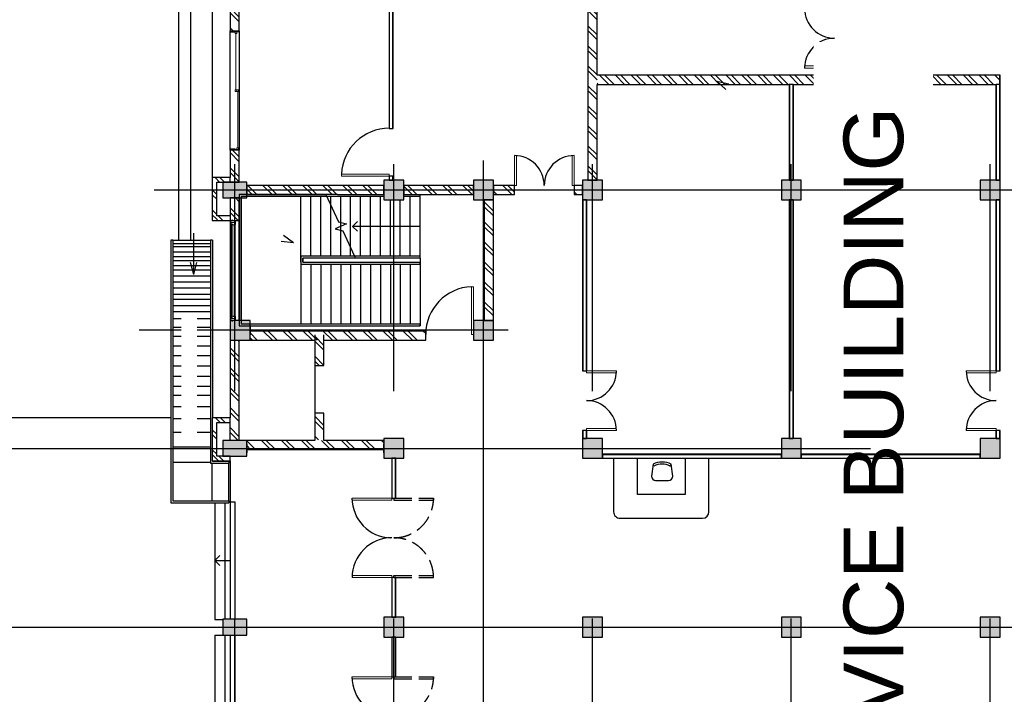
# Model space of a CAD drawing. Header units: inches. Extents: x 0 to 1544102, y 0 to 23144100.
# Tile 179 of 184: x 1154035 to 1178802, y 710635 to 727606. Entities that reach past the tile are written whole.
import ezdxf

# ---------------------------------------------------------------- set-up
doc = ezdxf.new("R2010")
doc.units = ezdxf.units.IN
doc.header["$LTSCALE"] = 1800
doc.header["$MEASUREMENT"] = 0
for name, pattern in [('CENTRE', [1.5, 0.75, -0.25, 0.25, -0.25]), ('DASH', [0.35, 0.25, -0.1]), ('Grid Line', [22.225, 12.7, -3.175, 3.175, -3.175]), ('Overhead', [3.96875, 2.38125, -1.5875])]:
    doc.linetypes.add(name, pattern=pattern)
doc.layers.get('0').update_dxf_attribs({"color": 253})
doc.layers.add('1', color=7, linetype='Continuous')
doc.layers.add('ROAD BOP', color=40, linetype='Continuous')
doc.styles.add('Arial_2', font='arial.ttf', dxfattribs={"height": 295.05988})
pattern_1 = [(45, (-45654.37, 31662), (-251.4472, 251.4472), []), (45, (-45654.37, 32043), (-251.4472, 251.4472), [])]
pattern_2 = [(45, (345775, 135858.22), (-198.87378, 198.87378), []), (45, (345907.58, 135858.22), (-198.87378, 198.87378), [])]

# ---------------------------------------------------------------- blocks, each defined once
blk = doc.blocks.new('M_Double-Flush - D2 1500 x 2100mm-359630-Level 1')
at = {"lineweight": 18}
for p, q in [((-750, 865), (-699, 865)), ((-750, 115), (-750, 865)), ((-699, 115), (-699, 865)), ((699, 115), (699, 863)), ((750, 115), (750, 865)), ((-750, 115), (-699, 115)), ((750, 115), (699, 115))]:
    blk.add_line(p, q, dxfattribs=at)
for centre, start, end in [((-750, 115), 0, 90), ((750, 115), 90, 180)]:
    blk.add_arc(centre, 750, start, end)
blk = doc.blocks.new('M_Sliding with Trim - W1 3000 x1200mm-366998-Level 1')
at = {"lineweight": 18}
for p, q in [((-1500, 115), (-1480.95, 115)), ((-1480.95, 115), (-1480.95, 7.1)), ((-1436.5, 51.55), (-1480.95, 51.55)), ((-1480.95, 7.1), (-1468.25, 7.1)), ((-1468.25, 7.1), (-1436.5, 7.1)), ((-1468.25, 7.1), (-1468.25, -115)), ((-1436.5, 7.1), (-1436.5, 51.55)), ((-22.225, 29.325), (-1436.5, 29.325)), ((-22.225, 96), (-22.225, 7.1)), ((22.225, 96), (-22.225, 96)), ((22.225, 51.55), (-22.225, 51.55)), ((-22.225, 7.1), (22.225, 7.1)), ((22.225, 7.1), (22.225, 96)), ((22.225, 73.775), (1436.5, 73.775)), ((1436.5, 96), (1436.5, 51.55)), ((1480.95, 96), (1436.5, 96)), ((1436.5, 51.55), (1480.95, 51.55)), ((1468.25, 7.1), (1468.25, -115)), ((1480.95, 7.1), (1468.25, 7.1)), ((1480.95, 115), (1480.95, 7.1)), ((1500, 115), (1480.95, 115)), ((1500, -115), (1500, 115)), ((-1468.25, -115), (-1500, -115)), ((1468.25, -115), (1500, -115))]:
    blk.add_line(p, q, dxfattribs=at)
blk = doc.blocks.new('Top Rail Type - Top Rail_Internal_-539299-Level 1')
for p, q in [((19068, -48923), (19118, -48923)), ((19068, -49338), (19068, -48923)), ((19118, -49338), (19118, -48923)), ((19068, -50331), (19068, -49338)), ((19118, -50381), (19118, -49338)), ((12508, -50331), (12508, -50381)), ((12508, -50331), (18093, -50331)), ((12508, -50381), (18093, -50381)), ((18093, -50331), (19068, -50331)), ((18093, -50381), (19118, -50381))]:
    blk.add_line(p, q)
blk = doc.blocks.new('Top Rail Type - Top Rail_Internal_-539314-Level 1')
for p, q in [((18068, -48923), (18118, -48923)), ((18068, -49256), (18068, -48923)), ((18118, -49256), (18118, -48923)), ((18068, -49331), (18068, -49256)), ((18118, -49381), (18118, -49256)), ((12508, -49331), (12508, -49381)), ((12508, -49331), (16983, -49331)), ((12508, -49381), (18118, -49381)), ((18063, -49331), (18068, -49331))]:
    blk.add_line(p, q)
blk = doc.blocks.new('M_Double-Flush-Dbl Acting - DW 2000 x 2100mm-643307-Level 1')
at = {"lineweight": 18}
for p, q in [((-1000, 1050), (-949, 1050)), ((-1000, 50), (-1000, 1050)), ((-949, 50), (-949, 1050)), ((949, 50), (949, 1050)), ((949, 1050), (1000, 1050)), ((1000, 50), (1000, 1050)), ((-1000, 50), (-949, 50)), ((1000, 50), (949, 50))]:
    blk.add_line(p, q, dxfattribs=at)
at = {"linetype": 'DASH'}
for p, q in [((-1000, -1), (-1000, -1001)), ((-1000, -1), (-949, -1)), ((-949, -1), (-949, -1001)), ((949, -1), (949, -1001)), ((1000, -1), (949, -1)), ((1000, -1), (1000, -1001)), ((-1000, -1001), (-949, -1001)), ((1000, -1001), (949, -1001))]:
    blk.add_line(p, q, dxfattribs=at)
for centre, radius, start, end in [((-1000, 50), 1000, 360, 90), ((1000, 50), 1001, 90, 178.479)]:
    blk.add_arc(centre, radius, start, end)
for centre, start, end in [((-1000, -1), 270, 0), ((1000, -1), 180, 270)]:
    blk.add_arc(centre, 1000, start, end, dxfattribs=at)
blk = doc.blocks.new('M_Double-Flush - D2 1500 x 2100mm-391273-Level 1')
at = {"lineweight": 18}
for p, q in [((-750, 800), (-699, 800)), ((-750, 50), (-750, 800)), ((-699, 50), (-699, 800)), ((699, 50), (699, 798)), ((750, 50), (750, 800)), ((-750, 50), (-699, 50)), ((750, 50), (699, 50))]:
    blk.add_line(p, q, dxfattribs=at)
for centre, start, end in [((-750, 50), 0, 90), ((750, 50), 90, 180)]:
    blk.add_arc(centre, 750, start, end)
blk = doc.blocks.new('Top Rail Type - Top Rail_Internal_-662299-Level 1')
for p, q in [((12964, -44108), (12914, -44108)), ((12914, -44108), (12914, -45758)), ((12964, -44108), (12964, -45735)), ((12914, -45758), (12963, -45735)), ((12963, -45735), (12964, -45735))]:
    blk.add_line(p, q)
at = {"linetype": 'Overhead'}
for p, q in [((13063, -44108), (13113, -44108)), ((13063, -47058), (13063, -44108)), ((13113, -47108), (13113, -44108)), ((12914, -45758), (12914, -47108)), ((12964, -45735), (12964, -47058)), ((12914, -47108), (13039, -47108)), ((12964, -47058), (13039, -47058)), ((13039, -47058), (13063, -47058)), ((13039, -47108), (13113, -47108))]:
    blk.add_line(p, q, dxfattribs=at)
blk = doc.blocks.new('M_Chair-Desk - Desk Chair-673134-Level 1')
for p, q in [((-266, 302), (-229, 0)), ((163, 405), (-164, 405)), ((228, 0), (266, 302))]:
    blk.add_line(p, q)
for centre, radius, start, end in [((-164, 302), 103, 90, 180), ((163, 302), 103, 360, 90), ((-174, 0), 54.5, 125.6163, 180.2014), ((0, 447), 452, 242.9089, 297.0911), ((178, 2), 50.3, 357.3089, 56.8734), ((0, 447), 502, 242.9089, 297.0345)]:
    blk.add_arc(centre, radius, start, end)
blk = doc.blocks.new('M_Single-Flush - D5 1200 x 2100mm-706157-Level 1')
at = {"lineweight": 18}
for p, q in [((549, -50), (549, -1251)), ((600, -50), (549, -50)), ((600, -50), (600, -1251)), ((600, -1251), (549, -1251))]:
    blk.add_line(p, q, dxfattribs=at)
blk.add_arc((600, -50), 1202, 180, 267.5676)
blk = doc.blocks.new('M_Single-Flush - FD 1200 x 2100mm-642293-Level 1')
at = {"lineweight": 18}
for p, q in [((549, 115), (549, 1316)), ((600, 1316), (549, 1316)), ((600, 115), (600, 1316)), ((600, 115), (549, 115))]:
    blk.add_line(p, q, dxfattribs=at)
blk.add_arc((600, 115), 1202, 92.4324, 180)
blk = doc.blocks.new('Window-Awning-Atrium-SilentGuard-7600 - 2500x1250-702504-Level 1')
at = {"lineweight": 18}
for p, q in [((-1250, 58), (-1288, 58)), ((-1234, 106), (-1250, 85)), ((-1250, 85), (-1250, -29)), ((-1225, 106), (-1234, 106)), ((-1218, 95), (-1225, 106)), ((-1166, 95), (-1218, 95)), ((-1218, 95), (-1218, 75)), ((-1218, 75), (-1206, 75)), ((-1206, 75), (-1206, -29)), ((-1179, 63), (-1179, 88)), ((-1179, 88), (-1166, 88)), ((-1166, 63), (-1179, 63)), ((-1166, 88), (-1166, 95)), ((-1166, 88), (1166, 88)), ((-1153, 37), (-1166, 63)), ((1166, 63), (-1166, 63)), ((-1153, 13), (-1153, 37)), ((-1134, 13), (-1153, 13)), ((-1153, 1), (-1153, 7)), ((-1153, 7), (-1134, 7)), ((-1134, 1), (-1153, 1)), ((-1134, 7), (-1134, 13)), ((-1134, 7), (1134, 7)), ((-1134, -6), (-1134, 1)), ((1134, 1), (-1134, 1)), ((1153, 13), (1134, 13)), ((1134, 13), (1134, 7)), ((1134, 7), (1153, 7)), ((1153, 1), (1134, 1)), ((1134, 1), (1134, -6)), ((1166, 63), (1153, 37)), ((1153, 37), (1153, 13)), ((1153, 7), (1153, 1)), ((1218, 95), (1166, 95)), ((1166, 95), (1166, 88)), ((1166, 88), (1179, 88)), ((1179, 63), (1166, 63)), ((1179, 88), (1179, 63)), ((1206, 75), (1206, -29)), ((1218, 75), (1206, 75)), ((1225, 106), (1218, 95)), ((1218, 95), (1218, 75)), ((1234, 106), (1225, 106)), ((1250, 85), (1234, 106)), ((1250, -29), (1250, 85)), ((1250, 58), (1288, 58)), ((-1250, -29), (-1174, -29)), ((-1174, -29), (-1174, -6)), ((-1174, -6), (-1134, -6)), ((-1174, -20), (1174, -20)), ((-1174, -29), (-1155, -29)), ((-1155, -29), (-1155, -20)), ((1134, -6), (1174, -6)), ((1155, -29), (1155, -20)), ((1174, -29), (1155, -29)), ((1174, -6), (1174, -29)), ((1174, -29), (1250, -29))]:
    blk.add_line(p, q, dxfattribs=at)
for p, q in [((1250, 109), (-1250, 109)), ((-1250, 109), (-1250, -121)), ((1250, -121), (1250, 109)), ((-1250, -121), (1250, -121))]:
    blk.add_line(p, q)
blk = doc.blocks.new('A$C6CC2746C')
at = {"lineweight": 9}
h = blk.add_hatch(dxfattribs=at)
h.set_pattern_fill('ANSI32', color=256, scale=750, style=0)
h.set_pattern_definition(pattern_2)
h.paths.add_polyline_path([(-37061, -7996), (-37061, 2133), (-37291, 2133), (-37291, -7996)], flags=0)
for points in [[(-34156, 1639), (-34156, 2139), (-34656, 2139), (-34656, 1639)], [(-27656, 1639), (-27656, 2139), (-28156, 2139), (-28156, 1639)], [(-23156, 1639), (-23156, 2139), (-23656, 2139), (-23656, 1639)], [(-34156, -3361), (-34156, -2861), (-34656, -2861), (-34656, -3361)], [(-27656, -3361), (-27656, -2861), (-28156, -2861), (-28156, -3361)], [(-23156, -3361), (-23156, -2861), (-23656, -2861), (-23656, -3361)], [(-34156, -8361), (-34156, -7861), (-34656, -7861), (-34656, -8361)], [(-27656, -8361), (-27656, -7861), (-28156, -7861), (-28156, -8361)], [(-23156, -8361), (-23156, -7861), (-23656, -7861), (-23656, -8361)], [(-34156, -11106), (-34156, -10606), (-34656, -10606), (-34656, -11106)], [(-30626, -11106), (-30626, -10606), (-31126, -10606), (-31126, -11106)], [(-34156, -13361), (-34156, -12861), (-34656, -12861), (-34656, -13361)], [(-27656, -13361), (-27656, -12861), (-28156, -12861), (-28156, -13361)], [(-23156, -13361), (-23156, -12861), (-23656, -12861), (-23656, -13361)], [(-34206, -17411), (-34206, -16811), (-34606, -16811), (-34606, -17411)], [(-30626, -17226), (-30626, -16726), (-31126, -16726), (-31126, -17226)], [(-27706, -17411), (-27706, -16811), (-28106, -16811), (-28106, -17411)], [(-23206, -17411), (-23206, -16811), (-23606, -16811), (-23606, -17411)]]:
    blk.add_hatch(color=256).paths.add_polyline_path(points, flags=0)
h = blk.add_hatch(dxfattribs=at)
h.set_pattern_fill('ANSI32', color=256, scale=750, style=0)
h.set_pattern_definition(pattern_2)
h.paths.add_polyline_path([(-37291, -2026), (-37291, -1796), (-37474, -1796), (-37474, -2026)], flags=0)
h.paths.add_polyline_path([(-39291, -2026), (-38974, -2026), (-38974, -1796), (-39291, -1796)], flags=0)
h = blk.add_hatch(dxfattribs=at)
h.set_pattern_fill('FP_1', color=256, style=0, pattern_type=2)
h.set_pattern_definition(pattern_1)
h.paths.add_polyline_path([(-34656, -8226), (-34656, -7996), (-39156, -7996), (-39156, -8226), (-36712, -8226)], flags=0)
h = blk.add_hatch(dxfattribs=at)
h.set_pattern_fill('FP_1', color=256, style=0, pattern_type=2)
h.set_pattern_definition(pattern_1)
h.paths.add_polyline_path([(-34521, -10606), (-34291, -10606), (-34291, -10076), (-34521, -10076)], flags=0)
h.paths.add_polyline_path([(-34291, -8576), (-34291, -8361), (-34521, -8361), (-34521, -8576)], flags=0)
h = blk.add_hatch(dxfattribs=at)
h.set_pattern_fill('FP_1', color=256, style=0, pattern_type=2)
h.set_pattern_definition(pattern_1)
h.paths.add_polyline_path([(-34156, -10836), (-31126, -10836), (-31126, -10606), (-34156, -10606)], flags=0)
h = blk.add_hatch(dxfattribs=at)
h.set_pattern_fill('FP_1', color=256, style=0, pattern_type=2)
h.set_pattern_definition(pattern_1)
h.paths.add_polyline_path([(-34291, -12861), (-34291, -11106), (-34521, -11106), (-34521, -12861)], flags=0)
h = blk.add_hatch(dxfattribs=at)
h.set_pattern_fill('FP_1', color=256, style=0, pattern_type=2)
h.set_pattern_definition([(45, (-45519.37, 31662), (-251.4472, 251.4472), []), (45, (-45519.37, 32043), (-251.4472, 251.4472), [])])
h.paths.add_polyline_path([(-30626, -16726), (-30626, -12306), (-30856, -12306), (-30856, -16726)], flags=0)
h = blk.add_hatch(dxfattribs=at)
h.set_pattern_fill('FP_1', color=256, style=0, pattern_type=2)
h.set_pattern_definition(pattern_1)
h.paths.add_polyline_path([(-34521, -16811), (-34291, -16811), (-34291, -13361), (-34521, -13361), (-34521, -15762)], flags=0)
h = blk.add_hatch(dxfattribs=at)
h.set_pattern_fill('FP_1', color=256, style=0, pattern_type=2)
h.set_pattern_definition([(45, (-45739.37, 31662), (-251.4472, 251.4472), []), (45, (-45739.37, 32043), (-251.4472, 251.4472), [])])
h.paths.add_polyline_path([(-28106, -16811), (-27876, -16811), (-27876, -13361), (-28106, -13361), (-28106, -14496)], flags=0)
h = blk.add_hatch(dxfattribs=at)
h.set_pattern_fill('FP_1', color=256, style=0, pattern_type=2)
h.set_pattern_definition([(45, (-45654.37, 31062), (-251.4472, 251.4472), []), (45, (-45654.37, 31443), (-251.4472, 251.4472), [])])
h.paths.add_polyline_path([(-28791, -15096), (-28116, -15096), (-28116, -14866), (-28791, -14866)])
h.paths.add_polyline_path([(-29991, -15096), (-29991, -14866), (-30761, -14866), (-30761, -15096)])
h = blk.add_hatch(dxfattribs=at)
h.set_pattern_fill('FP_1', color=256, style=0, pattern_type=2)
h.set_pattern_definition(pattern_1)
h.paths.add_polyline_path([(-34721, -17226), (-34606, -17226), (-34606, -16996), (-35406, -16996), (-35406, -17226), (-34923, -17226)], flags=0)
h.paths.add_polyline_path([(-39206, -17226), (-38406, -17226), (-38406, -16996), (-39206, -16996)], flags=0)
h = blk.add_hatch(dxfattribs=at)
h.set_pattern_fill('FP_1', color=256, style=0, pattern_type=2)
h.set_pattern_definition(pattern_1)
h.paths.add_polyline_path([(-33629, -17226), (-33629, -16996), (-34206, -16996), (-34206, -17226)], flags=0)
h = blk.add_hatch(dxfattribs=at)
h.set_pattern_fill('FP_1', color=256, style=0, pattern_type=2)
h.set_pattern_definition([(45, (-45654.37, 31662), (-251.4472, 251.4472), []), (45, (-45654.37, 32043), (-251.4472, 251.4472), [])])
h.paths.add_polyline_path([(-28556, -17226), (-28106, -17226), (-28106, -16996), (-30626, -16996), (-30626, -17226), (-28671, -17226)], flags=0)
h = blk.add_hatch(dxfattribs=at)
h.set_pattern_fill('FP_1', color=256, style=0, pattern_type=2)
h.set_pattern_definition(pattern_1)
h.paths.add_polyline_path([(-34606, -17676), (-34606, -17226), (-34721, -17226), (-34721, -17676)], flags=0)
h = blk.add_hatch(dxfattribs=at)
h.set_pattern_fill('FP_1', color=256, style=0, pattern_type=2)
h.set_pattern_definition(pattern_1)
h.paths.add_polyline_path([(-33641, -17561), (-33641, -17226), (-33756, -17226), (-33756, -17561)], flags=0)
h = blk.add_hatch(dxfattribs=at)
h.set_pattern_fill('FP_1', color=256, style=0, pattern_type=2)
h.set_pattern_definition(pattern_1)
h.paths.add_polyline_path([(-28556, -17676), (-28556, -17226), (-28671, -17226), (-28671, -17676)], flags=0)
h = blk.add_hatch(dxfattribs=at)
h.set_pattern_fill('FP_1', color=256, style=0, pattern_type=2)
h.set_pattern_definition(pattern_1)
h.paths.add_polyline_path([(-27591, -17561), (-27591, -17226), (-27706, -17226), (-27706, -17561)], flags=0)
h = blk.add_hatch(dxfattribs=at)
h.set_pattern_fill('FP_1', color=256, style=0, pattern_type=2)
h.set_pattern_definition(pattern_1)
h.paths.add_polyline_path([(-33641, -17676), (-33641, -17561), (-34606, -17561), (-34606, -17676)], flags=0)
h = blk.add_hatch(dxfattribs=at)
h.set_pattern_fill('FP_1', color=256, style=0, pattern_type=2)
h.set_pattern_definition(pattern_1)
h.paths.add_polyline_path([(-27591, -17676), (-27591, -17561), (-28556, -17561), (-28556, -17676)], flags=0)
at = {"lineweight": 25}
for p, q in [((-37291, 2139), (-37291, -1796)), ((-37061, 2139), (-37291, 2139)), ((-34656, 2139), (-37061, 2139)), ((-37061, -3061), (-37061, 2039)), ((-37061, 2039), (-34656, 2039)), ((-34656, 2039), (-34656, 2139)), ((-29856, 2139), (-34156, 2139)), ((-34156, 2139), (-34156, 2039)), ((-34156, 2039), (-29856, 2039)), ((-29856, 2039), (-29856, 2139)), ((-28156, 2139), (-28356, 2139)), ((-28356, 2139), (-28356, 2039)), ((-28356, 2039), (-28156, 2039)), ((-28156, 2039), (-28156, 2139)), ((-27656, 1639), (-27756, 1639)), ((-37291, -1796), (-37474, -1796)), ((-37474, -1796), (-37474, -2026)), ((-37474, -2026), (-37291, -2026)), ((-37291, -2026), (-37291, -7996)), ((-27756, -2861), (-27656, -2861)), ((-34656, -3061), (-37061, -3061)), ((-37061, -7996), (-37061, -3161)), ((-37061, -3161), (-34656, -3161)), ((-34656, -3161), (-34656, -3061)), ((-28156, -3061), (-34156, -3061)), ((-34156, -3061), (-34156, -3161)), ((-34156, -3161), (-28156, -3161)), ((-28156, -3161), (-28156, -3061)), ((-27756, -3361), (-27756, -7861)), ((-27656, -3361), (-27756, -3361)), ((-27656, -7861), (-27656, -3361)), ((-27756, -7861), (-27656, -7861)), ((-37291, -7996), (-39156, -7996)), ((-34656, -7996), (-37061, -7996)), ((-34656, -8226), (-34656, -7996)), ((-39156, -8226), (-34656, -8226)), ((-34521, -8361), (-34521, -8576)), ((-34291, -8361), (-34521, -8361)), ((-34291, -8576), (-34291, -8361)), ((-29856, -8261), (-34156, -8261)), ((-34156, -8261), (-34156, -8361)), ((-34156, -8361), (-29856, -8361)), ((-29856, -8361), (-29856, -8261)), ((-28156, -8261), (-28356, -8261)), ((-28356, -8261), (-28356, -8361)), ((-28356, -8361), (-28156, -8361)), ((-28156, -8361), (-28156, -8261)), ((-34521, -8576), (-34291, -8576)), ((-34521, -10076), (-34521, -10606)), ((-34291, -10076), (-34521, -10076)), ((-34291, -10606), (-34291, -10076)), ((-34521, -10606), (-34291, -10606)), ((-31126, -10606), (-34156, -10606)), ((-34156, -10606), (-34156, -10836)), ((-31126, -10836), (-31126, -10606)), ((-34156, -10836), (-31126, -10836)), ((-34521, -11106), (-34521, -12861)), ((-34291, -11106), (-34521, -11106)), ((-34291, -12861), (-34291, -11106)), ((-30626, -12306), (-30856, -12306)), ((-30856, -12306), (-30856, -16726)), ((-30626, -14866), (-30626, -12306)), ((-34521, -12861), (-34291, -12861)), ((-35956, -13126), (-39156, -13126)), ((-35956, -13226), (-35956, -13126)), ((-34656, -13126), (-34756, -13126)), ((-34756, -13126), (-34756, -13226)), ((-34656, -13226), (-34656, -13126)), ((-26656, -13061), (-27656, -13061)), ((-27656, -13061), (-27656, -13161)), ((-26656, -13161), (-26656, -13061)), ((-23656, -13061), (-24656, -13061)), ((-24656, -13061), (-24656, -13161)), ((-23656, -13161), (-23656, -13061)), ((-22156, -13061), (-23156, -13061)), ((-23156, -13061), (-23156, -13161)), ((-22156, -13161), (-22156, -13061)), ((-39156, -13226), (-35956, -13226)), ((-34756, -13226), (-34656, -13226)), ((-34521, -13361), (-34521, -16811)), ((-34291, -13361), (-34521, -13361)), ((-34291, -14525), (-34291, -13361)), ((-28106, -13361), (-28106, -14866)), ((-27791, -13361), (-28021, -13361)), ((-27876, -16811), (-27876, -13361)), ((-27656, -13161), (-26656, -13161)), ((-24656, -13161), (-23656, -13161)), ((-23156, -13161), (-22156, -13161)), ((-34291, -16811), (-34291, -14819)), ((-29991, -14866), (-30761, -14866)), ((-30761, -15096), (-29991, -15096)), ((-30626, -16726), (-30626, -15096)), ((-29991, -15096), (-29991, -14866)), ((-28106, -14866), (-28791, -14866)), ((-28791, -14866), (-28791, -15096)), ((-28791, -15096), (-28106, -15096)), ((-28106, -15096), (-28106, -16811)), ((-34521, -16811), (-34291, -16811)), ((-30991, -16726), (-30761, -16726)), ((-28021, -16811), (-27791, -16811)), ((-38406, -16996), (-39206, -16996)), ((-38406, -17226), (-38406, -16996)), ((-34606, -16996), (-35406, -16996)), ((-35406, -16996), (-35406, -17226)), ((-34606, -17561), (-34606, -16996)), ((-33629, -16996), (-34206, -16996)), ((-34206, -16996), (-34206, -17226)), ((-28106, -16996), (-30626, -16996)), ((-39091, -17226), (-38406, -17226)), ((-35406, -17226), (-34721, -17226)), ((-34721, -17226), (-34721, -17676)), ((-34206, -17226), (-33629, -17226)), ((-33756, -17226), (-33756, -17561)), ((-33641, -17676), (-33641, -17226)), ((-30626, -17226), (-28671, -17226)), ((-28106, -17226), (-28671, -17226)), ((-28671, -17226), (-28671, -17676)), ((-28556, -17226), (-28671, -17226)), ((-28556, -17561), (-28556, -17226)), ((-27591, -17226), (-27706, -17226)), ((-27706, -17226), (-27706, -17561)), ((-27591, -17676), (-27591, -17226)), ((-33756, -17561), (-34606, -17561)), ((-27706, -17561), (-28556, -17561)), ((-34721, -17676), (-33641, -17676)), ((-28671, -17676), (-27591, -17676))]:
    blk.add_line(p, q, dxfattribs=at)
for p, q in [((-34656, 2133), (-37291, 2133)), ((-37061, 2133), (-37061, 2039)), ((-34656, 2045), (-37061, 2045)), ((-34156, 2139), (-34656, 2139)), ((-34656, 2139), (-34656, 1639)), ((-34156, 1639), (-34156, 2139)), ((-29856, 2133), (-34156, 2133)), ((-29856, 2045), (-34156, 2045)), ((-28156, 2133), (-28356, 2133)), ((-28156, 2045), (-28356, 2045)), ((-27656, 2139), (-28156, 2139)), ((-28156, 2139), (-28156, 1639)), ((-27656, 1639), (-27656, 2139)), ((-23156, 2139), (-23656, 2139)), ((-23656, 2139), (-23656, 1639)), ((-23156, 1639), (-23156, 2139)), ((-34656, 1639), (-34156, 1639)), ((-28156, 1639), (-27656, 1639)), ((-23656, 1639), (-23156, 1639)), ((-34156, -2861), (-34656, -2861)), ((-34656, -2861), (-34656, -3361)), ((-34156, -3361), (-34156, -2861)), ((-27656, -2861), (-28156, -2861)), ((-28156, -2861), (-28156, -3361)), ((-27656, -3361), (-27656, -2861)), ((-23156, -2861), (-23656, -2861)), ((-23656, -2861), (-23656, -3361)), ((-23156, -3361), (-23156, -2861)), ((-37061, -3061), (-37061, -3161)), ((-37061, -3067), (-34656, -3067)), ((-37061, -3155), (-34656, -3155)), ((-34156, -3067), (-28156, -3067)), ((-34156, -3155), (-28156, -3155)), ((-34656, -3361), (-34156, -3361)), ((-28156, -3361), (-27656, -3361)), ((-27750, -7861), (-27750, -3361)), ((-27662, -7861), (-27662, -3361)), ((-23656, -3361), (-23156, -3361)), ((-26309, -5182), (-27649, -5182)), ((-27649, -5182), (-27649, -5785)), ((-26149, -7422), (-26149, -5342)), ((-27649, -5785), (-26749, -5785)), ((-26749, -5785), (-26749, -6982)), ((-26749, -6982), (-27649, -6982)), ((-27649, -6982), (-27649, -7582)), ((-27649, -7582), (-26309, -7582)), ((-34156, -7861), (-34656, -7861)), ((-34656, -7861), (-34656, -8361)), ((-34156, -8361), (-34156, -7861)), ((-27656, -7861), (-28156, -7861)), ((-28156, -7861), (-28156, -8361)), ((-27656, -8361), (-27656, -7861)), ((-23156, -7861), (-23656, -7861)), ((-23656, -7861), (-23656, -8361)), ((-23156, -8361), (-23156, -7861)), ((-34656, -8361), (-34156, -8361)), ((-34156, -8267), (-29856, -8267)), ((-34156, -8355), (-29856, -8355)), ((-28356, -8267), (-28156, -8267)), ((-28356, -8355), (-28156, -8355)), ((-28156, -8361), (-27656, -8361)), ((-23656, -8361), (-23156, -8361)), ((-34156, -10606), (-34656, -10606)), ((-34656, -10606), (-34656, -11106)), ((-34156, -11106), (-34156, -10606)), ((-30626, -10606), (-31126, -10606)), ((-31126, -10606), (-31126, -11106)), ((-30626, -11106), (-30626, -10606)), ((-34656, -11106), (-34156, -11106)), ((-31126, -11106), (-30626, -11106)), ((-34241, -12446), (-34291, -12446)), ((-34241, -12446), (-34241, -12696)), ((-32741, -12446), (-34241, -12446)), ((-33491, -12446), (-33491, -12696)), ((-32741, -12446), (-32741, -12696)), ((-32691, -12446), (-30991, -12446)), ((-32541, -12446), (-32591, -12446)), ((-32591, -15396), (-32591, -12446)), ((-32541, -15446), (-32541, -12446)), ((-32541, -12446), (-31041, -12446)), ((-30991, -12446), (-31041, -12446)), ((-31041, -15737), (-31041, -12446)), ((-30991, -15737), (-30991, -12446)), ((-34156, -12861), (-34656, -12861)), ((-34656, -12861), (-34656, -13361)), ((-34241, -12696), (-34241, -12861)), ((-32741, -12696), (-34241, -12696)), ((-34156, -13361), (-34156, -12861)), ((-33491, -12696), (-33491, -12946)), ((-32741, -12696), (-32741, -12946)), ((-32541, -12696), (-31041, -12696)), ((-32541, -12696), (-31041, -12696)), ((-27656, -12861), (-28156, -12861)), ((-28156, -12861), (-28156, -13361)), ((-27656, -13361), (-27656, -12861)), ((-23156, -12861), (-23656, -12861)), ((-23656, -12861), (-23656, -13361)), ((-23156, -13361), (-23156, -12861)), ((-32741, -12946), (-34156, -12946)), ((-33491, -12946), (-33491, -13196)), ((-32741, -12946), (-32741, -13196)), ((-32541, -12946), (-31041, -12946)), ((-32541, -12946), (-31041, -12946)), ((-26656, -13067), (-27656, -13067)), ((-23656, -13067), (-24656, -13067)), ((-22156, -13067), (-23156, -13067)), ((-35956, -13132), (-39156, -13132)), ((-35956, -13220), (-39156, -13220)), ((-34656, -13132), (-34756, -13132)), ((-34656, -13220), (-34756, -13220)), ((-34656, -13361), (-34156, -13361)), ((-34241, -13361), (-34241, -13446)), ((-32741, -13196), (-34156, -13196)), ((-33491, -13196), (-33491, -13446)), ((-32741, -13196), (-32741, -13446)), ((-32541, -13196), (-31041, -13196)), ((-32541, -13196), (-31041, -13196)), ((-28156, -13361), (-27656, -13361)), ((-26656, -13155), (-27656, -13155)), ((-23656, -13155), (-24656, -13155)), ((-23656, -13361), (-23156, -13361)), ((-22156, -13155), (-23156, -13155)), ((-34241, -13446), (-34241, -13696)), ((-32741, -13446), (-34241, -13446)), ((-33491, -13446), (-33491, -13696)), ((-32741, -13446), (-32741, -13696)), ((-32541, -13446), (-31041, -13446)), ((-32541, -13446), (-31041, -13446)), ((-34241, -13696), (-34241, -13946)), ((-32741, -13696), (-34241, -13696)), ((-33491, -13696), (-33491, -13946)), ((-32741, -13696), (-32741, -13946)), ((-32541, -13696), (-31041, -13696)), ((-32541, -13696), (-31041, -13696)), ((-34241, -13946), (-34241, -14196)), ((-32741, -13946), (-34241, -13946)), ((-33491, -14146), (-33616, -14021)), ((-33491, -13946), (-33491, -14146)), ((-33491, -14146), (-33366, -14021)), ((-32741, -13946), (-32741, -14096)), ((-32741, -14096), (-32741, -15396)), ((-32691, -14073), (-32691, -15396)), ((-32541, -13946), (-31041, -13946)), ((-32541, -13946), (-31041, -13946)), ((-34241, -14196), (-34241, -14446)), ((-32955, -14196), (-34241, -14196)), ((-32741, -14196), (-32955, -14196)), ((-32741, -14196), (-32955, -14196)), ((-32541, -14196), (-31041, -14196)), ((-32541, -14196), (-31041, -14196)), ((-34291, -14525), (-34291, -14819)), ((-34241, -14446), (-34241, -14696)), ((-33591, -14446), (-34241, -14446)), ((-33491, -14446), (-33591, -14446)), ((-33491, -14446), (-33591, -14446)), ((-33391, -14446), (-33491, -14446)), ((-32741, -14446), (-33391, -14446)), ((-32741, -14446), (-33391, -14446)), ((-32541, -14446), (-31041, -14446)), ((-32541, -14446), (-31041, -14446)), ((-34291, -14819), (-34291, -15405)), ((-34241, -14696), (-34241, -14796)), ((-34027, -14696), (-34241, -14696)), ((-34241, -14796), (-34241, -15405)), ((-32741, -14696), (-34027, -14696)), ((-32741, -14696), (-34027, -14696)), ((-32541, -14696), (-31041, -14696)), ((-32541, -14696), (-31041, -14696)), ((-32741, -14946), (-34241, -14946)), ((-32741, -14946), (-34241, -14946)), ((-32541, -14946), (-31041, -14946)), ((-32541, -14946), (-31041, -14946)), ((-29991, -15096), (-28791, -15096)), ((-32741, -15196), (-34241, -15196)), ((-32741, -15196), (-34241, -15196)), ((-32541, -15196), (-31041, -15196)), ((-32541, -15196), (-31041, -15196)), ((-34291, -15405), (-34291, -16996)), ((-34241, -15405), (-34241, -16946)), ((-34241, -15405), (-34241, -15446)), ((-32741, -15446), (-34241, -15446)), ((-32741, -15446), (-34241, -15446)), ((-32741, -15396), (-32741, -15446)), ((-32741, -15396), (-32741, -15446)), ((-32591, -15446), (-32741, -15446)), ((-32591, -15396), (-32691, -15396)), ((-32591, -15446), (-32541, -15446)), ((-32541, -15446), (-31041, -15446)), ((-32541, -15446), (-31041, -15446)), ((-31041, -16946), (-31041, -15737)), ((-30991, -16996), (-30991, -15737)), ((-34206, -16811), (-34606, -16811)), ((-34606, -16811), (-34606, -17411)), ((-34206, -17411), (-34206, -16811)), ((-30626, -16726), (-31126, -16726)), ((-31126, -16726), (-31126, -17226)), ((-30626, -17226), (-30626, -16726)), ((-27706, -16811), (-28106, -16811)), ((-28106, -16811), (-28106, -17411)), ((-27706, -17411), (-27706, -16811)), ((-23206, -16811), (-23606, -16811)), ((-23606, -16811), (-23606, -17411)), ((-23206, -17411), (-23206, -16811)), ((-38406, -16996), (-35406, -16996)), ((-34291, -16996), (-33629, -16996)), ((-34241, -16946), (-31041, -16946)), ((-31126, -16986), (-34206, -16986)), ((-31129, -16996), (-30991, -16996)), ((-28106, -16996), (-30626, -16996)), ((-28106, -16996), (-30626, -16996)), ((-35406, -17226), (-38406, -17226)), ((-34606, -17226), (-34721, -17226)), ((-31126, -17226), (-30626, -17226)), ((-27591, -17226), (-23606, -17226)), ((-26586, -17261), (-27536, -17261)), ((-26561, -17111), (-23606, -17111)), ((-26561, -17261), (-26561, -17111)), ((-25082, -17361), (-25082, -17226)), ((-23206, -17111), (-19106, -17111)), ((-23206, -17226), (-19221, -17226)), ((-34606, -17411), (-34206, -17411)), ((-28106, -17411), (-27706, -17411)), ((-26536, -17361), (-23606, -17361)), ((-25082, -17611), (-25207, -17486)), ((-25082, -17611), (-25082, -17361)), ((-25082, -17611), (-24957, -17486)), ((-23606, -17411), (-23206, -17411)), ((-23603, -17611), (-23603, -17411)), ((-23208, -17611), (-23208, -17411)), ((-23206, -17361), (-19221, -17361)), ((-39091, -17676), (-34721, -17676)), ((-33146, -18669), (-33146, -17719)), ((-33060, -18669), (-33060, -17719)), ((-32987, -18669), (-32987, -17719)), ((-32852, -18669), (-32852, -17719)), ((-32734, -18669), (-32734, -17719)), ((-32630, -18669), (-32630, -17719)), ((-32504, -18669), (-32504, -17719)), ((-32400, -18669), (-32400, -17719)), ((-32247, -18669), (-32247, -17719)), ((-32094, -18669), (-32094, -17719)), ((-31942, -18669), (-31942, -17719)), ((-31782, -18669), (-31782, -17719)), ((-31661, -18669), (-31661, -17719)), ((-31502, -18669), (-31502, -17719)), ((-31345, -18669), (-31345, -17719)), ((-31173, -18056), (-31173, -17719)), ((-30958, -18056), (-30958, -17719)), ((-30724, -18056), (-30724, -17719)), ((-30482, -18056), (-30482, -17719)), ((-30239, -18056), (-30239, -17719)), ((-29981, -18056), (-29981, -17719)), ((-29719, -18056), (-29719, -17719)), ((-29472, -18056), (-29472, -17719)), ((-29240, -18056), (-29240, -17719)), ((-28962, -18056), (-28962, -17719)), ((-28657, -18056), (-28657, -17719)), ((-28310, -18056), (-28310, -17719)), ((-27945, -18669), (-27945, -17719)), ((-27561, -18669), (-27561, -17719)), ((-26586, -17676), (-27536, -17676)), ((-26536, -17611), (-23603, -17611)), ((-23208, -17611), (-19221, -17611)), ((-45521, -18226), (-33146, -18226)), ((-45521, -18526), (-33146, -18526)), ((-31173, -18669), (-31173, -18462)), ((-30958, -18669), (-30958, -18462)), ((-30724, -18669), (-30724, -18462)), ((-30482, -18669), (-30482, -18462)), ((-30239, -18669), (-30239, -18462)), ((-29981, -18669), (-29981, -18462)), ((-29719, -18669), (-29719, -18462)), ((-29472, -18669), (-29472, -18462)), ((-29240, -18669), (-29240, -18462)), ((-28962, -18669), (-28962, -18462)), ((-28657, -18669), (-28657, -18462)), ((-28310, -18669), (-28310, -18462)), ((-28671, -18719), (-28671, -23976))]:
    blk.add_line(p, q)
at = {"linetype": 'Grid Line'}
for p, q in [((-768, 1889), (-45250, 1889)), ((-768, -3111), (-45221, -3111)), ((-768, -8111), (-45251, -8111)), ((-30876, -10234), (-30876, -18056)), ((-12291, -10856), (-45257, -10856)), ((-768, -13111), (-45213, -13111)), ((-768, -17111), (-46391, -17111)), ((-30876, -18462), (-30876, -19513))]:
    blk.add_line(p, q, dxfattribs=at)
at = {"color": 7}
for p, q in [((-37146, -4981), (-37075, -4679)), ((-37146, -4981), (-36933, -4755)), ((-33079, -15635), (-33259, -15888)), ((-33079, -15635), (-33108, -15944)), ((-32282, -18143), (-32582, -18063)), ((-32282, -18143), (-33318, -18143)), ((-32282, -18143), (-32582, -18223))]:
    blk.add_line(p, q, dxfattribs=at)
at = {"linetype": 'Overhead'}
for p, q in [((-32741, -12446), (-34241, -12446)), ((-32741, -12696), (-34241, -12696)), ((-32741, -12946), (-34156, -12946)), ((-32741, -13196), (-34156, -13196)), ((-32741, -13446), (-34241, -13446)), ((-32741, -13696), (-34241, -13696)), ((-32741, -13946), (-34241, -13946)), ((-32955, -14196), (-34241, -14196)), ((-33591, -14446), (-34241, -14446)), ((-33391, -14446), (-33491, -14446)), ((-34027, -14696), (-34241, -14696)), ((-26536, -17361), (-23606, -17361)), ((-23206, -17361), (-19221, -17361)), ((-26536, -17611), (-23603, -17611)), ((-23208, -17611), (-19221, -17611))]:
    blk.add_line(p, q, dxfattribs=at)
at = {"linetype": 'Continuous'}
for p, q in [((-33378, -14393), (-32741, -14096)), ((-33604, -14499), (-33557, -14304)), ((-33557, -14304), (-33425, -14588)), ((-34291, -14819), (-33604, -14499)), ((-33425, -14588), (-33378, -14393))]:
    blk.add_line(p, q, dxfattribs=at)
for centre, start, end in [((-26309, -5342), 0, 90), ((-26309, -7422), 270, 0)]:
    blk.add_arc(centre, 160, start, end)
at = {"layer": 'ROAD BOP', "ltscale": 100}
blk.add_line((-29655, -18719), (-28671, -18719), dxfattribs=at)
for name, p, rotation in [('M_Double-Flush - D2 1500 x 2100mm-391273-Level 1', (-29106, 2089), 180), ('M_Double-Flush - D2 1500 x 2100mm-359630-Level 1', (-38224, -1911), 180), ('M_Chair-Desk - Desk Chair-673134-Level 1', (-27506, -6361), 270), ('M_Double-Flush - D2 1500 x 2100mm-359630-Level 1', (-34406, -9326), 90), ('M_Single-Flush - FD 1200 x 2100mm-642293-Level 1', (-30657, -11706), 90), ('M_Double-Flush-Dbl Acting - DW 2000 x 2100mm-643307-Level 1', (-25656, -13111), 180), ('M_Double-Flush-Dbl Acting - DW 2000 x 2100mm-643307-Level 1', (-21156, -13111), 180), ('Window-Awning-Atrium-SilentGuard-7600 - 2500x1250-702504-Level 1', (-32379, -17117), 180)]:
    blk.add_blockref(name, p, dxfattribs=dict(rotation=rotation))
for name, p in [('M_Double-Flush - D2 1500 x 2100mm-391273-Level 1', (-29106, -8311)), ('Top Rail Type - Top Rail_Internal_-662299-Level 1', (-45654, 31662)), ('M_Single-Flush - D5 1200 x 2100mm-706157-Level 1', (-35356, -13176)), ('M_Sliding with Trim - W1 3000 x1200mm-366998-Level 1', (-36906, -17111)), ('Top Rail Type - Top Rail_Internal_-539299-Level 1', (-45654, 31662)), ('Top Rail Type - Top Rail_Internal_-539314-Level 1', (-45654, 31662))]:
    blk.add_blockref(name, p)
at = {"color": 3, "insert": (-26662, -1796), "char_height": 1500, "width": 21441.17, "attachment_point": 2, "rotation": 180, "line_spacing_factor": 0.938532, "style": 'Arial_2', "bg_fill": 2}
blk.add_mtext('SERVICE BUILDING', dxfattribs=at)
at = {"linetype": 'Grid Line'}
for p, q in [((-34406, -19141), (-34406, 12812)), ((-27906, -23976), (-27906, 12805)), ((-23406, -23976), (-23406, 12819))]:
    blk.add_line(p, q, dxfattribs=at)
at = {"lineweight": 25}
for p, q in [((-27756, 1639), (-27756, -2861)), ((-27656, -2861), (-27656, 1639))]:
    blk.add_line(p, q, dxfattribs=at)
for p, q in [((-27750, -2861), (-27750, 1639)), ((-27662, -2861), (-27662, 1639))]:
    blk.add_line(p, q)
blk = doc.blocks.new('key plan')
at = {"linetype": 'CENTRE', "ltscale": 500}
blk.add_line((-200000, 17709), (-200000, -385146), dxfattribs=at)
at = {"ltscale": 100, "rotation": 180}
blk.add_blockref('A$C6CC2746C', (-223406, -43361), dxfattribs=at)
at = {"layer": '1', "color": 8, "linetype": 'CENTRE', "ltscale": 500}
blk.add_line((-200000, 121324), (-200000, -410907), dxfattribs=at)

msp = doc.modelspace()

# ---------------------------------------------------------------- block references
at = {"rotation": 89.99999999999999}
msp.add_blockref('key plan', (1133194.68, 912322.72), dxfattribs=at)

doc.saveas('drawing.dxf')
